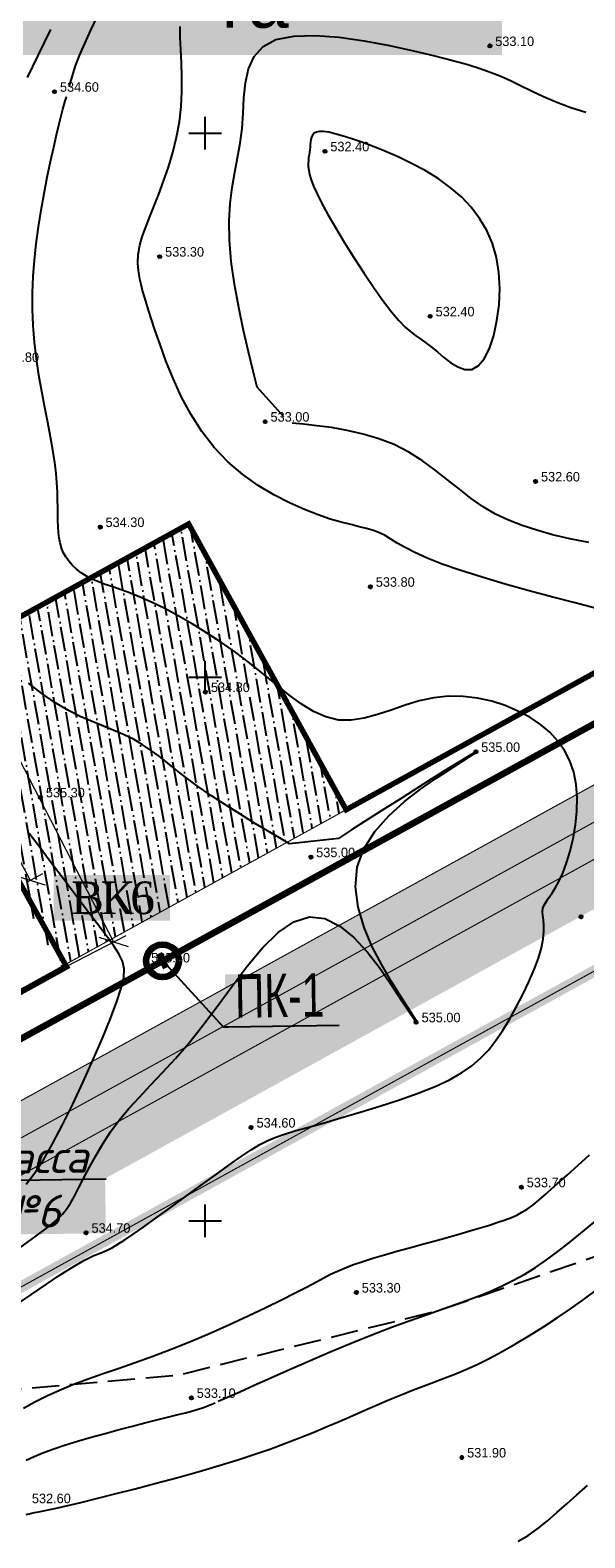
# Model space of a CAD drawing. Extents: x 0 to 361260, y 0 to 4201817.
# Tile 124 of 256: x 360584 to 360635, y 4200271 to 4200409. Entities that reach past the tile are written whole.
import ezdxf
from ezdxf import colors
from ezdxf.entities.mleader import LeaderData, LeaderLine
from ezdxf.math import Vec2, Vec3

# ---------------------------------------------------------------- set-up
doc = ezdxf.new("R2010")
doc.units = 0
doc.header["$LTSCALE"] = 0.5
doc.header["$MEASUREMENT"] = 0
doc.header["$PDMODE"] = 32
doc.header["$PDSIZE"] = 0.3
for name, pattern in [('CONTI', [0]), ('GOST2.303 6', [12, 8, -1.5, 1, -1.5]), ('STRIH_1', [3, 2, -1]), ('ДОРОГИ_ГРУНТ', [7, 5, -2])]:
    doc.linetypes.add(name, pattern=pattern)
for name, color, linetype in [('(00001)лот ранги', 7, 'Continuous'), ('(004) Точки рельефа', 7, 'Continuous'), ('(034) Формы рельефа', 32, 'Continuous'), ('GORIZDEFAULT', 32, 'CONTI'), ('OBRIV0', 32, 'CONTI'), ('PI_TTDEFAULT', 5, 'CONTI'), ('SETKR', 2, 'CONTI'), ('Водопровод 10', 7, 'Continuous'), ('Канализация 2', 7, 'Continuous'), ('Штрих Стекло', 7, 'Continuous')]:
    doc.layers.add(name, color=color, linetype=linetype)
doc.layers.add('0004. Услов. обоз. @ 1', color=250, linetype='Continuous', lineweight=30)
doc.styles.add('D-431', font='txt')
doc.styles.add('ESKD1', font='times.ttf', dxfattribs={"width": 0.6, "oblique": 15})
doc.styles.add('Times New Roman', font='times.ttf')
doc.dimstyles.new('GENPLAN', dxfattribs={"dimtxt": 1, "dimasz": 4, "dimexe": 1.3, "dimexo": 1.5, "dimgap": 1.2, "dimtad": 1, "dimzin": 0, "dimdsep": 46, "dimtxsty": 'ESKD1', "dimblk1": 'OBLIQUE', "dimblk2": 'OBLIQUE', "dimtsz": 1, "dimcen": -2, "dimadec": 0, "dimazin": 0, "dimtfac": 0.75, "dimtix": 1, "dimtmove": 0, "dimatfit": 3, "dimfxl": 1, "dimtvp": 1.2, "dimlwd": 0, "dimlwe": 0, "dimarcsym": 0})

# ---------------------------------------------------------------- blocks, each defined once
blk = doc.blocks.new('BL_333')
at = {"color": 0}
for p, q in [((0, -1.5), (0, 1.5)), ((-1.5, 0), (1.5, 0))]:
    blk.add_line(p, q, dxfattribs=at)
blk = doc.blocks.new('*D302')
at = {"color": 0, "linetype": 'CONTI', "lineweight": 0, "transparency": 16777216}
for p, q in [((8604568.51, 479960.33), (8604569.12, 479961.9)), ((8604567.36, 479960.11), (8604569.94, 479961.26)), ((8604615.94, 479942.42), (8604568.65, 479960.68)), ((8604615.8, 479942.07), (8604616.4, 479943.64)), ((8604614.64, 479941.85), (8604617.23, 479942.99))]:
    blk.add_line(p, q, dxfattribs=at)
at = {"layer": 'Defpoints', "color": 0, "linetype": 'CONTI', "transparency": 16777216}
for p in [(8604568.65, 479960.68), (8604567.97, 479958.93), (8604615.26, 479940.67)]:
    blk.add_point(p, dxfattribs=at)
at = {"color": 0, "linetype": 'CONTI', "lineweight": 30, "transparency": 16777216, "insert": (8604592.91, 479953.15), "char_height": 1, "attachment_point": 5, "rotation": 338.8846, "style": 'ESKD1', "bg_fill": 3, "box_fill_scale": 1.1, "bg_fill_color": 256, "bg_fill_true_color": 13158600, "bg_fill_transparency": 0}
blk.add_mtext('51.0', dxfattribs=at)
blk = doc.blocks.new('_Oblique')
at = {"color": 0, "linetype": 'ByBlock', "lineweight": -2}
blk.add_line((-0.5, -0.5), (0.5, 0.5), dxfattribs=at)
blk = doc.blocks.new('*D303')
at = {"color": 0, "linetype": 'Continuous', "lineweight": 0, "transparency": 16777216}
for p, q in [((8604602.88, 479943.8), (8604601.47, 479940.27)), ((8604601.96, 479941.48), (8604614.05, 479936.65)), ((8604614.98, 479938.97), (8604613.57, 479935.44))]:
    blk.add_line(p, q, dxfattribs=at)
at = {"color": 0, "linetype": 'CONTI', "lineweight": 0, "transparency": 16777216}
for p, q in [((8604600.66, 479940.92), (8604603.26, 479942.04)), ((8604612.75, 479936.09), (8604615.35, 479937.21))]:
    blk.add_line(p, q, dxfattribs=at)
at = {"layer": 'Defpoints', "color": 0, "linetype": 'CONTI', "transparency": 16777216}
for p in [(8604603.44, 479945.19, -655.54), (8604615.54, 479940.37, 316.05), (8604614.05, 479936.65)]:
    blk.add_point(p, dxfattribs=at)
at = {"color": 0, "linetype": 'CONTI', "lineweight": 30, "transparency": 16777216, "insert": (8604609.43, 479940.34), "char_height": 1, "attachment_point": 5, "rotation": 338.2373, "style": 'ESKD1'}
blk.add_mtext('13.03', dxfattribs=at)
blk = doc.blocks.new('*D304')
at = {"color": 0, "linetype": 'Continuous', "lineweight": 0, "transparency": 16777216}
blk.add_arc((8604604.1, 479946.87), 3.34, 248.5595, 339.0422, dxfattribs=at)
at = {"color": 0, "linetype": 'CONTI', "transparency": 16777216}
for points in [[(8604606.19, 479943.93), (8604606.82, 479943.69), (8604607.22, 479945.68)], [(8604604.62, 479942.72), (8604604.86, 479943.34), (8604602.88, 479943.76)]]:
    blk.add_solid(points, dxfattribs=at)
at = {"layer": 'Defpoints', "color": 0, "linetype": 'CONTI', "transparency": 16777216}
for p in [(8604604.1, 479946.87, 316.05), (8604604.1, 479946.87, 316.05), (8604604.61, 479943.57), (8604617.6, 479941.7, 316.05), (8604589.51, 479909.73, 316.05)]:
    blk.add_point(p, dxfattribs=at)
at = {"color": 0, "linetype": 'CONTI', "lineweight": 30, "transparency": 16777216, "insert": (8604604.76, 479945.38), "char_height": 1, "attachment_point": 5, "rotation": 23.8008, "style": 'ESKD1'}
blk.add_mtext('90°', dxfattribs=at)
blk = doc.blocks.new('*D305')
at = {"color": 0, "linetype": 'Continuous', "lineweight": 0, "transparency": 16777216}
for p, q in [((8604572.06, 479952.79), (8604576.69, 479964.22)), ((8604576.2, 479963.02), (8604625.41, 479943.09)), ((8604621.26, 479932.86), (8604625.9, 479944.29))]:
    blk.add_line(p, q, dxfattribs=at)
at = {"color": 0, "linetype": 'CONTI', "lineweight": 0, "transparency": 16777216}
for p, q in [((8604574.9, 479962.47), (8604577.51, 479963.57)), ((8604624.1, 479942.54), (8604626.71, 479943.64))]:
    blk.add_line(p, q, dxfattribs=at)
at = {"layer": 'Defpoints', "color": 0, "linetype": 'CONTI', "transparency": 16777216}
for p in [(8604571.5, 479951.4, -658.54), (8604625.41, 479943.09), (8604620.7, 479931.47, -658.54)]:
    blk.add_point(p, dxfattribs=at)
at = {"color": 0, "linetype": 'CONTI', "lineweight": 30, "transparency": 16777216, "insert": (8604599.58, 479955.39), "char_height": 1, "attachment_point": 5, "rotation": 337.9466, "style": 'ESKD1'}
blk.add_mtext('53.0', dxfattribs=at)
blk = doc.blocks.new('_None')
blk = doc.blocks.new('_ArchTick')
at = {"color": 0, "linetype": 'ByBlock', "const_width": 0.15}
blk.add_lwpolyline([(-0.5, -0.5), (0.5, 0.5)], dxfattribs=at)
blk = doc.blocks.new('купкупкукуу')
at = {"linetype": 'CONTI', "lineweight": 30}
dim = blk.add_aligned_dim(p1=(8604615.258, 479940.668, 0.986), p2=(8604567.972, 479958.929, 0.986), distance=-1.881, text='51.0', dimstyle='GENPLAN', override={"dimtfill": 1}, dxfattribs=at)
dim.commit()
dim.dimension.update_dxf_attribs({"geometry": '*D302', "text_midpoint": (8604592.909, 479953.148, 0.986)})
dim = blk.add_linear_dim(base=(8604625.407, 479943.087, 0.986), p1=(8604571.496, 479951.4, -657.555), p2=(8604620.7, 479931.467, -657.555), angle=337.94661, text='53.0', dimstyle='GENPLAN', dxfattribs=at)
dim.commit()
dim.dimension.update_dxf_attribs({"geometry": '*D305', "text_midpoint": (8604598.937, 479953.81, 0.986), "dimtype": 129})
at = {"color": 1, "linetype": 'CONTI', "lineweight": 30}
dim = blk.add_angular_dim_2l(base=(8604604.605, 479943.571), line1=((8604617.604, 479941.702, -657.555), (8604604.098, 479946.875, -657.555)), line2=((8604604.098, 479946.875, -657.555), (8604589.513, 479909.734, -657.555)), dimstyle='GENPLAN', dxfattribs=at)
dim.commit()
dim.dimension.update_dxf_attribs({"geometry": '*D304', "text_midpoint": (8604604.757, 479945.381, -973.609)})
dim = blk.add_linear_dim(base=(8604614.053, 479936.652, 0.986), p1=(8604603.439, 479945.195, -654.555), p2=(8604615.536, 479940.366, 317.04), angle=338.23732, dimstyle='GENPLAN', dxfattribs=at)
dim.commit()
dim.dimension.update_dxf_attribs({"geometry": '*D303', "text_midpoint": (8604608.8, 479938.749, 0.986), "dimtype": 129})

msp = doc.modelspace()

# ---------------------------------------------------------------- hatches: boundary and pattern name
at = {"layer": 'Штрих Стекло', "linetype": 'Continuous'}
h = msp.add_hatch(color=5, dxfattribs=at)
h.dxf.hatch_style = 1
h.set_gradient(color1=(173, 173, 173), color2=(166, 166, 166), one_color=1, tint=0.65)
edge = h.paths.add_edge_path()
edge.add_line((360067.205, 4200806.615), (360049.645, 4200796.938))
edge.add_arc((360052.059, 4200792.559), 5, 32.88524, 118.85775, ccw=False)
edge.add_line((360056.257, 4200795.274), (360060.259, 4200789.085))
edge.add_line((360060.259, 4200789.085), (360069.039, 4200793.924))
edge.add_line((360069.039, 4200793.924), (360065.267, 4200799.758))
edge.add_arc((360069.63, 4200802.227), 5.014, 118.92591, 209.50369, ccw=False)
edge = h.paths.add_edge_path()
edge.add_line((360236.317, 4200517.23), (360498.797, 4200265.225))
edge.add_arc((360509.185, 4200276.045), 15, 226.16627, 298.85775)
edge.add_line((360516.425, 4200262.908), (361136.886, 4200604.824))
edge.add_arc((361129.646, 4200617.961), 15, 298.85775, 396.46852)
edge.add_line((361141.709, 4200626.877), (360736.189, 4201168.806))
edge.add_arc((360740.21, 4201171.777), 5, 118.85775, 216.46852, ccw=False)
edge.add_line((360737.797, 4201176.157), (360731.547, 4201172.713))
edge.add_line((360731.547, 4201172.713), (361139.296, 4200625.094))
edge.add_arc((361129.646, 4200617.961), 12, -61.14225, 36.46852, ccw=False)
edge.add_line((361135.438, 4200607.451), (360507.891, 4200266.197))
edge.add_line((360507.891, 4200266.197), (360237.512, 4200520.465))
edge.add_line((360237.512, 4200520.465), (360062.893, 4200790.537))
edge.add_line((360062.893, 4200790.537), (360060.259, 4200789.085))
edge.add_line((360060.259, 4200789.085), (360234.992, 4200518.836))
edge.add_arc((360242.55, 4200523.723), 9, 212.88524, 226.16627)
edge = h.paths.add_edge_path(flags=16)
edge.add_line((360274.624, 4200503.308), (360634.832, 4200701.808))
edge.add_arc((360637.246, 4200697.429), 5, 28.85775, 118.85775, ccw=False)
edge.add_line((360641.625, 4200699.842), (360789.915, 4200430.746))
edge.add_arc((360785.536, 4200428.333), 5, -61.14225, 28.85775, ccw=False)
edge.add_line((360787.949, 4200423.954), (360511.598, 4200271.666))
edge.add_arc((360509.185, 4200276.045), 5, 226.82384, 298.85775, ccw=False)
edge.add_line((360505.764, 4200272.399), (360273.569, 4200495.328))
edge.add_arc((360277.037, 4200498.929), 5, 118.85775, 226.07521, ccw=False)
h.paths.add_polyline_path([(360274.624, 4200503.308), (360631.329, 4200699.877), (360780.102, 4200429.905), (360509.832, 4200280.969)], flags=0)
edge = h.paths.add_edge_path(flags=16)
edge.add_line((360648.845, 4200709.53), (360942.986, 4200871.621))
edge.add_arc((360945.4, 4200867.242), 5, 36.46852, 118.85775, ccw=False)
edge.add_line((360949.42, 4200870.214), (361133.667, 4200620.933))
edge.add_arc((361129.646, 4200617.961), 5, -61.14225, 36.46852, ccw=False)
edge.add_line((361132.059, 4200613.582), (360801.962, 4200431.676))
edge.add_arc((360799.549, 4200436.055), 5, 208.85775, 298.85775, ccw=False)
edge.add_line((360795.17, 4200433.642), (360646.88, 4200702.738))
edge.add_arc((360651.259, 4200705.151), 5, 118.85775, 208.85775, ccw=False)
h.paths.add_polyline_path([(360652.349, 4200711.46), (360938.867, 4200869.351), (361123.713, 4200619.259), (360801.122, 4200441.489)], flags=0)
edge = h.paths.add_edge_path(flags=17)
edge.add_line((361139.296, 4200625.094), (360731.547, 4201172.713))
edge.add_line((360731.547, 4201172.713), (360723.659, 4201168.366))
edge.add_arc((360726.073, 4201163.987), 5, 36.46852, 118.85775, ccw=False)
edge.add_line((360730.093, 4201166.959), (360939.826, 4200883.196))
edge.add_arc((360935.805, 4200880.224), 5, -61.14225, 36.46852, ccw=False)
edge.add_line((360938.218, 4200875.845), (360645.95, 4200714.785))
edge.add_arc((360643.536, 4200719.164), 5, 208.85775, 298.85775, ccw=False)
edge.add_line((360639.157, 4200716.751), (360490.867, 4200985.847))
edge.add_arc((360495.246, 4200988.26), 5, 118.85775, 208.85775, ccw=False)
edge.add_line((360492.833, 4200992.639), (360478.82, 4200984.917))
edge.add_arc((360481.233, 4200980.538), 5, 28.85775, 118.85775, ccw=False)
edge.add_line((360485.612, 4200982.951), (360633.903, 4200713.855))
edge.add_arc((360629.523, 4200711.442), 5, -61.14225, 28.85552, ccw=False)
edge.add_line((360631.937, 4200707.063), (360550.485, 4200662.177))
edge.add_arc((360548.072, 4200666.557), 5, 208.85775, 298.85775, ccw=False)
edge.add_line((360543.693, 4200664.143), (360395.403, 4200933.239))
edge.add_arc((360399.782, 4200935.652), 5, 118.85775, 208.85775, ccw=False)
edge.add_line((360397.369, 4200940.032), (360749.145, 4201133.884))
edge.add_arc((360751.558, 4201129.505), 5, 36.46852, 118.85775, ccw=False)
edge.add_line((360755.579, 4201132.477), (360745.985, 4201145.458))
edge.add_arc((360741.964, 4201142.486), 5, -61.14225, 36.46852, ccw=False)
edge.add_line((360744.377, 4201138.107), (360086.378, 4200775.506))
edge.add_arc((360084.042, 4200779.927), 5, 212.88524, 297.85041, ccw=False)
edge.add_line((360079.844, 4200777.212), (360088.552, 4200763.743))
edge.add_arc((360092.751, 4200766.458), 5, 118.85775, 212.88524, ccw=False)
edge.add_line((360090.338, 4200770.837), (360383.356, 4200932.309))
edge.add_arc((360385.769, 4200927.93), 5, 28.85775, 118.85775, ccw=False)
edge.add_line((360390.148, 4200930.343), (360538.438, 4200661.248))
edge.add_arc((360534.059, 4200658.834), 5, -61.14225, 28.85775, ccw=False)
edge.add_line((360536.472, 4200654.455), (360267.361, 4200506.157))
edge.add_arc((360264.948, 4200510.536), 5, 226.16627, 298.85775, ccw=False)
edge.add_line((360261.485, 4200506.929), (360243.327, 4200524.363))
edge.add_line((360243.327, 4200524.363), (360069.039, 4200793.924))
edge.add_line((360069.039, 4200793.924), (360062.893, 4200790.537))
edge.add_line((360062.893, 4200790.537), (360237.512, 4200520.465))
edge.add_line((360237.512, 4200520.465), (360507.891, 4200266.197))
edge.add_line((360507.891, 4200266.197), (361135.438, 4200607.451))
edge.add_arc((361129.646, 4200617.961), 12, 298.85775, 396.46852)

# ---------------------------------------------------------------- linework, layer by layer
at = {"layer": '(034) Формы рельефа', "linetype": 'ДОРОГИ_ГРУНТ', "flags": 128}
msp.add_lwpolyline([(360482.781, 4200258.269), (360503.36, 4200262.12), (360540.16, 4200273.49), (360571.629, 4200283.566), (360597.478, 4200285.82), (360621.43, 4200291.754), (360645.869, 4200300.203), (360663.014, 4200309.823), (360672.864, 4200318.692), (360696.547, 4200338.682), (360725.059, 4200358.436), (360749.385, 4200374.03), (360784.309, 4200395.099), (360811.615, 4200410.2), (360839.044, 4200435.53), (360866.689, 4200461.551), (360893.596, 4200482.577), (360919.739, 4200495.686), (360930.957, 4200499.104), (360950, 4200501.5), (360970.569, 4200508.087), (360980.41, 4200514.465), (360985.626, 4200527.791), (360988.679, 4200544.648), (360993.436, 4200584.307), (360994.52, 4200600.42), (360996.832, 4200613.062), (361003.742, 4200621.144), (361014.029, 4200628.488), (361032.05, 4200637.005), (361049.856, 4200645.42), (361060.221, 4200655.432), (361085.506, 4200687.483), (361100.578, 4200706.587), (361115.074, 4200727.431), (361116.743, 4200734.74), (361120.605, 4200787.819), (361123, 4200820.4), (361129.426, 4200846.644), (361137.082, 4200864.849), (361150.22, 4200896.626), (361157.514, 4200904.483), (361166.834, 4200910.639), (361175.773, 4200914.26)], dxfattribs=at)
at = {"ltscale": 0.149071, "const_width": 0.1}
msp.add_lwpolyline([(359943.476, 4200738.432), (360053.157, 4200798.874, -0.3937719), (360059.769, 4200797.209), (360238.667, 4200520.519), (360501.567, 4200268.11, 0.3282587), (360514.494, 4200266.411), (361134.955, 4200608.327, 0.4536768), (361138.492, 4200624.499), (360736.189, 4201168.806, -0.4536768), (360737.797, 4201176.157), (360868.753, 4201248.322)], format="xyb", dxfattribs=at)
for points in [[(360052.603, 4200791.717), (360231.678, 4200514.752), (360505.949, 4200251.426), (361159.312, 4200611.473), (360744.344, 4201172.914)], [(360519.985, 4200286.563), (360780.102, 4200429.905)]]:
    msp.add_lwpolyline(points, dxfattribs=at)
at = {"color": 1, "linetype": 'GOST2.303 6', "lineweight": 30, "const_width": 1.035}
msp.add_lwpolyline([(360055.869, 4200786.666), (360747.942, 4201168.046), (361159.312, 4200611.473), (360505.949, 4200251.426), (360231.678, 4200514.752)], close=True, dxfattribs=at)
at = {"color": 7, "linetype": 'STRIH_1', "ltscale": 2, "true_color": 0xffffff, "const_width": 0.1}
msp.add_lwpolyline([(360062.093, 4200799.14), (360240.997, 4200522.441), (360503.645, 4200270.274, 0.3282587), (360513.046, 4200269.038), (361133.507, 4200610.954, 0.4536768), (361136.08, 4200622.716), (360733.263, 4201167.717)], format="xyb", dxfattribs=at)
at = {"ltscale": 0.149071, "const_width": 0.1}
msp.add_lwpolyline([(360641.625, 4200699.842), (360789.915, 4200430.746, -0.4142136), (360787.949, 4200423.954), (360511.598, 4200271.666, -0.3282587), (360505.722, 4200272.438), (360273.574, 4200495.323, -0.5057308), (360274.624, 4200503.308), (360634.832, 4200701.808, -0.4142136)], format="xyb", close=True, dxfattribs=at)
at = {"color": 0, "ltscale": 0.149071, "const_width": 0.5}
msp.add_lwpolyline([(360396.781, 4200389.509), (360514.475, 4200454.367), (360587.266, 4200323.349), (360509.753, 4200280.634)], close=True, dxfattribs=at)
at = {"color": 5, "linetype": 'Continuous', "lineweight": 106}
msp.add_lwpolyline([(360459.819, 4200322.369), (360508.453, 4200275.756), (360673.542, 4200366.487)], dxfattribs=at)
at = {"lineweight": 90}
msp.add_circle((360596.089, 4200323.92), 1.5, dxfattribs=at)
at = {"layer": 'GORIZDEFAULT', "color": 32}
for points in [[(360587.5, 4200404.26, 534.5), (360588.07, 4200406.19, 534.5), (360588.46, 4200407.14, 534.5), (360588.94, 4200408.25, 534.5), (360589.48, 4200409.47, 534.5), (360590.09, 4200410.76, 534.5)], [(360583.68, 4200405.12, 535), (360584.16, 4200406.12, 535), (360584.68, 4200407.19, 535), (360585.23, 4200408.33, 535), (360585.81, 4200409.53, 535)], [(360635.87, 4200356.34, 533.5), (360634.02, 4200356.81, 533.5), (360631.97, 4200357.34, 533.5), (360629.8, 4200357.93, 533.5), (360627.6, 4200358.54, 533.5), (360625.48, 4200359.17, 533.5), (360623.52, 4200359.79, 533.5), (360621.8, 4200360.39, 533.5), (360620.4, 4200360.94, 533.5), (360619.28, 4200361.45, 533.5), (360618.39, 4200361.91, 533.5), (360617.67, 4200362.32, 533.5), (360617.08, 4200362.69, 533.5), (360616.55, 4200363, 533.5), (360616.03, 4200363.26, 533.5), (360615.47, 4200363.47, 533.5), (360614.85, 4200363.65, 533.5), (360614.16, 4200363.82, 533.5), (360613.38, 4200364.01, 533.5), (360612.5, 4200364.24, 533.5), (360611.51, 4200364.53, 533.5), (360610.38, 4200364.91, 533.5), (360609.12, 4200365.4, 533.5), (360607.76, 4200366.01, 533.5), (360606.33, 4200366.74, 533.5), (360604.89, 4200367.61, 533.5), (360603.46, 4200368.62, 533.5), (360602.09, 4200369.78, 533.5), (360600.82, 4200371.1, 533.5), (360599.69, 4200372.57, 533.5), (360598.69, 4200374.16, 533.5), (360597.81, 4200375.8, 533.5), (360597.05, 4200377.45, 533.5), (360596.4, 4200379.06, 533.5), (360595.85, 4200380.56, 533.5), (360595.38, 4200381.91, 533.5), (360595, 4200383.07, 533.5), (360594.69, 4200384.04, 533.5), (360594.44, 4200384.86, 533.5), (360594.25, 4200385.54, 533.5), (360594.11, 4200386.1, 533.5), (360594, 4200386.58, 533.5), (360593.92, 4200387, 533.5), (360593.87, 4200387.37, 533.5), (360593.83, 4200387.71, 533.5), (360593.82, 4200388.02, 533.5), (360593.81, 4200388.32, 533.5), (360593.83, 4200388.59, 533.5), (360593.85, 4200388.86, 533.5), (360593.89, 4200389.12, 533.5), (360593.93, 4200389.39, 533.5), (360594, 4200389.69, 533.5), (360594.09, 4200390.04, 533.5), (360594.22, 4200390.46, 533.5), (360594.4, 4200390.97, 533.5), (360594.63, 4200391.61, 533.5), (360594.94, 4200392.39, 533.5), (360595.31, 4200393.32, 533.5), (360595.74, 4200394.4, 533.5), (360596.18, 4200395.59, 533.5), (360596.62, 4200396.87, 533.5), (360597.03, 4200398.23, 533.5), (360597.38, 4200399.62, 533.5), (360597.64, 4200401.04, 533.5), (360597.8, 4200402.45, 533.5), (360597.87, 4200403.84, 533.5), (360597.87, 4200405.19, 533.5), (360597.82, 4200406.48, 533.5), (360597.76, 4200407.69, 533.5), (360597.71, 4200408.8, 533.5), (360597.69, 4200409.8, 533.5)], [(360607.22, 4200373.92, 533), (360604.78, 4200376.64, 533), (360604.41, 4200378.12, 533), (360603.98, 4200379.9, 533), (360603.52, 4200381.87, 533), (360603.09, 4200383.97, 533), (360602.7, 4200386.11, 533), (360602.4, 4200388.2, 533), (360602.23, 4200390.17, 533), (360602.21, 4200391.94, 533), (360602.31, 4200393.55, 533), (360602.5, 4200395.02, 533), (360602.73, 4200396.41, 533), (360602.99, 4200397.74, 533), (360603.22, 4200399.07, 533), (360603.39, 4200400.42, 533), (360603.49, 4200401.83, 533), (360603.57, 4200403.26, 533), (360603.71, 4200404.64, 533), (360604, 4200405.93, 533), (360604.51, 4200407.05, 533), (360605.32, 4200407.96, 533), (360606.51, 4200408.6, 533), (360608.14, 4200408.93, 533), (360610.11, 4200408.98, 533), (360612.31, 4200408.82, 533), (360614.63, 4200408.49, 533), (360616.95, 4200408.06, 533), (360619.15, 4200407.58, 533), (360621.12, 4200407.11, 533), (360622.77, 4200406.68, 533), (360624.14, 4200406.3, 533), (360625.29, 4200405.94, 533), (360626.29, 4200405.59, 533), (360627.19, 4200405.23, 533), (360628.07, 4200404.84, 533), (360629, 4200404.39, 533), (360630.01, 4200403.9, 533), (360631.12, 4200403.37, 533), (360632.33, 4200402.84, 533), (360633.63, 4200402.35, 533), (360635.01, 4200401.94, 533)], [(360582.61, 4200292.28, 534.5), (360584.06, 4200293.27, 534.5), (360585.41, 4200294.18, 534.5), (360586.59, 4200294.97, 534.5), (360587.56, 4200295.59, 534.5), (360588.32, 4200296.05, 534.5), (360588.92, 4200296.4, 534.5), (360589.4, 4200296.64, 534.5), (360589.78, 4200296.81, 534.5), (360590.1, 4200296.94, 534.5), (360590.4, 4200297.06, 534.5), (360590.71, 4200297.19, 534.5), (360591.06, 4200297.35, 534.5), (360591.47, 4200297.57, 534.5), (360591.98, 4200297.87, 534.5), (360592.61, 4200298.27, 534.5), (360593.39, 4200298.79, 534.5), (360594.35, 4200299.46, 534.5), (360595.49, 4200300.27, 534.5), (360596.78, 4200301.21, 534.5), (360598.15, 4200302.21, 534.5), (360599.54, 4200303.23, 534.5), (360600.91, 4200304.22, 534.5), (360602.18, 4200305.13, 534.5), (360603.31, 4200305.92, 534.5), (360604.24, 4200306.54, 534.5), (360605.04, 4200307.02, 534.5), (360605.77, 4200307.4, 534.5), (360606.5, 4200307.71, 534.5), (360607.3, 4200307.99, 534.5), (360608.25, 4200308.27, 534.5), (360609.42, 4200308.6, 534.5), (360610.84, 4200309, 534.5), (360612.47, 4200309.47, 534.5), (360614.24, 4200309.99, 534.5), (360616.07, 4200310.55, 534.5), (360617.88, 4200311.14, 534.5), (360619.59, 4200311.75, 534.5), (360621.14, 4200312.36, 534.5), (360622.46, 4200312.98, 534.5), (360623.58, 4200313.6, 534.5), (360624.52, 4200314.25, 534.5), (360625.33, 4200314.95, 534.5), (360626.05, 4200315.71, 534.5), (360626.7, 4200316.55, 534.5), (360627.33, 4200317.49, 534.5), (360627.97, 4200318.53, 534.5), (360628.6, 4200319.65, 534.5), (360629.2, 4200320.81, 534.5), (360629.75, 4200321.98, 534.5), (360630.24, 4200323.11, 534.5), (360630.64, 4200324.17, 534.5), (360630.92, 4200325.12, 534.5), (360631.08, 4200325.93, 534.5), (360631.15, 4200326.61, 534.5), (360631.14, 4200327.18, 534.5), (360631.1, 4200327.66, 534.5), (360631.05, 4200328.07, 534.5), (360631.02, 4200328.42, 534.5), (360631.05, 4200328.74, 534.5), (360631.16, 4200329.03, 534.5), (360631.34, 4200329.34, 534.5), (360631.58, 4200329.68, 534.5), (360631.87, 4200330.09, 534.5), (360632.19, 4200330.59, 534.5), (360632.53, 4200331.21, 534.5), (360632.89, 4200331.98, 534.5), (360633.23, 4200332.92, 534.5), (360633.55, 4200333.99, 534.5), (360633.83, 4200335.17, 534.5), (360634.05, 4200336.4, 534.5), (360634.18, 4200337.67, 534.5), (360634.21, 4200338.92, 534.5), (360634.12, 4200340.13, 534.5), (360633.9, 4200341.25, 534.5), (360633.54, 4200342.29, 534.5), (360633.04, 4200343.24, 534.5), (360632.43, 4200344.12, 534.5), (360631.68, 4200344.92, 534.5), (360630.82, 4200345.64, 534.5), (360629.85, 4200346.3, 534.5), (360628.76, 4200346.87, 534.5), (360627.59, 4200347.37, 534.5), (360626.35, 4200347.77, 534.5), (360625.05, 4200348.05, 534.5), (360623.72, 4200348.21, 534.5), (360622.37, 4200348.23, 534.5), (360621.02, 4200348.09, 534.5), (360619.69, 4200347.8, 534.5), (360618.39, 4200347.4, 534.5), (360617.11, 4200346.97, 534.5), (360615.85, 4200346.55, 534.5), (360614.62, 4200346.22, 534.5), (360613.42, 4200346.03, 534.5), (360612.25, 4200346.05, 534.5), (360611.1, 4200346.33, 534.5), (360609.97, 4200346.84, 534.5), (360608.84, 4200347.53, 534.5), (360607.71, 4200348.36, 534.5), (360606.55, 4200349.3, 534.5), (360605.36, 4200350.28, 534.5), (360604.11, 4200351.28, 534.5), (360602.82, 4200352.26, 534.5), (360601.49, 4200353.19, 534.5), (360600.14, 4200354.07, 534.5), (360598.81, 4200354.89, 534.5), (360597.51, 4200355.63, 534.5), (360596.28, 4200356.29, 534.5), (360595.13, 4200356.85, 534.5), (360594.08, 4200357.32, 534.5), (360593.14, 4200357.7, 534.5), (360592.29, 4200358.01, 534.5), (360591.52, 4200358.28, 534.5), (360590.82, 4200358.52, 534.5), (360590.19, 4200358.76, 534.5), (360589.62, 4200359.01, 534.5), (360589.09, 4200359.28, 534.5), (360588.61, 4200359.59, 534.5), (360588.18, 4200359.92, 534.5), (360587.79, 4200360.27, 534.5), (360587.46, 4200360.65, 534.5), (360587.18, 4200361.05, 534.5), (360586.96, 4200361.46, 534.5), (360586.78, 4200361.89, 534.5), (360586.66, 4200362.34, 534.5), (360586.57, 4200362.81, 534.5), (360586.51, 4200363.3, 534.5), (360586.48, 4200363.83, 534.5), (360586.46, 4200364.38, 534.5), (360586.46, 4200364.97, 534.5), (360586.45, 4200365.6, 534.5), (360586.44, 4200366.29, 534.5), (360586.42, 4200367.03, 534.5), (360586.37, 4200367.85, 534.5), (360586.29, 4200368.75, 534.5), (360586.17, 4200369.74, 534.5), (360586.01, 4200370.85, 534.5), (360585.79, 4200372.07, 534.5), (360585.53, 4200373.39, 534.5), (360585.25, 4200374.79, 534.5), (360584.97, 4200376.25, 534.5), (360584.71, 4200377.75, 534.5), (360584.48, 4200379.27, 534.5), (360584.3, 4200380.8, 534.5), (360584.18, 4200382.32, 534.5), (360584.12, 4200383.82, 534.5), (360584.13, 4200385.32, 534.5), (360584.19, 4200386.82, 534.5), (360584.31, 4200388.32, 534.5), (360584.47, 4200389.84, 534.5), (360584.68, 4200391.38, 534.5), (360584.93, 4200392.93, 534.5), (360585.2, 4200394.47, 534.5), (360585.49, 4200395.97, 534.5), (360585.79, 4200397.39, 534.5), (360586.08, 4200398.7, 534.5), (360586.34, 4200399.86, 534.5), (360586.58, 4200400.85, 534.5), (360586.77, 4200401.61, 534.5), (360586.93, 4200402.2, 534.5), (360587.05, 4200402.64, 534.5), (360587.14, 4200402.97, 534.5), (360587.21, 4200403.21, 534.5), (360587.26, 4200403.38, 534.5)], [(360620.79, 4200380.37, 532.5), (360621.35, 4200379.9, 532.5), (360621.96, 4200379.39, 532.5), (360622.59, 4200378.9, 532.5), (360623.24, 4200378.51, 532.5), (360623.89, 4200378.28, 532.5), (360624.52, 4200378.29, 532.5), (360625.11, 4200378.6, 532.5), (360625.66, 4200379.25, 532.5), (360626.14, 4200380.21, 532.5), (360626.53, 4200381.4, 532.5), (360626.83, 4200382.77, 532.5), (360627.02, 4200384.23, 532.5), (360627.09, 4200385.73, 532.5), (360627.01, 4200387.2, 532.5), (360626.79, 4200388.58, 532.5), (360626.41, 4200389.86, 532.5), (360625.89, 4200391.06, 532.5), (360625.24, 4200392.17, 532.5), (360624.46, 4200393.2, 532.5), (360623.56, 4200394.14, 532.5), (360622.54, 4200395.02, 532.5), (360621.42, 4200395.82, 532.5), (360620.22, 4200396.56, 532.5), (360618.98, 4200397.22, 532.5), (360617.74, 4200397.82, 532.5), (360616.52, 4200398.34, 532.5), (360615.38, 4200398.8, 532.5), (360614.33, 4200399.19, 532.5), (360613.4, 4200399.51, 532.5), (360612.6, 4200399.76, 532.5), (360611.93, 4200399.95, 532.5), (360611.36, 4200400.08, 532.5), (360610.89, 4200400.14, 532.5), (360610.51, 4200400.15, 532.5), (360610.23, 4200400.09, 532.5), (360610.02, 4200399.99, 532.5), (360609.87, 4200399.83, 532.5), (360609.78, 4200399.64, 532.5), (360609.72, 4200399.42, 532.5), (360609.69, 4200399.18, 532.5), (360609.67, 4200398.94, 532.5), (360609.65, 4200398.7, 532.5), (360609.62, 4200398.46, 532.5), (360609.59, 4200398.24, 532.5), (360609.55, 4200398, 532.5), (360609.51, 4200397.77, 532.5), (360609.49, 4200397.51, 532.5), (360609.47, 4200397.23, 532.5), (360609.48, 4200396.93, 532.5), (360609.52, 4200396.59, 532.5), (360609.6, 4200396.19, 532.5), (360609.75, 4200395.71, 532.5), (360609.97, 4200395.12, 532.5), (360610.29, 4200394.41, 532.5), (360610.72, 4200393.55, 532.5), (360611.28, 4200392.53, 532.5), (360611.98, 4200391.32, 532.5), (360612.79, 4200389.98, 532.5), (360613.67, 4200388.58, 532.5), (360614.58, 4200387.17, 532.5), (360615.49, 4200385.83, 532.5), (360616.35, 4200384.61, 532.5), (360617.13, 4200383.57, 532.5), (360617.81, 4200382.77, 532.5), (360618.38, 4200382.18, 532.5), (360618.9, 4200381.73, 532.5), (360619.37, 4200381.37, 532.5), (360619.82, 4200381.06, 532.5), (360620.29, 4200380.74, 532.5), (360620.79, 4200380.37, 532.5)], [(360635.27, 4200362.36, 533), (360633.53, 4200362.72, 533), (360631.95, 4200363.09, 533), (360630.49, 4200363.49, 533), (360629.15, 4200363.92, 533), (360627.89, 4200364.42, 533), (360626.7, 4200364.99, 533), (360625.57, 4200365.65, 533), (360624.47, 4200366.42, 533), (360623.38, 4200367.26, 533), (360622.29, 4200368.14, 533), (360621.16, 4200369.03, 533), (360619.98, 4200369.89, 533), (360618.72, 4200370.68, 533), (360617.37, 4200371.37, 533), (360615.98, 4200371.91, 533), (360614.52, 4200372.34, 533), (360613.05, 4200372.68, 533), (360611.62, 4200372.93, 533), (360610.26, 4200373.11, 533), (360609.04, 4200373.25, 533), (360607.99, 4200373.34, 533)], [(360624.89, 4200343.13, 535), (360622.35, 4200341.6, 535), (360621.12, 4200340.82, 535), (360619.68, 4200339.9, 535), (360618.1, 4200338.9, 535), (360616.49, 4200337.87, 535), (360614.91, 4200336.87, 535), (360613.47, 4200335.95, 535), (360612.25, 4200335.17, 535), (360607.77, 4200334.66, 535), (360606.84, 4200335.21, 535), (360605.73, 4200335.86, 535), (360604.49, 4200336.61, 535), (360603.19, 4200337.41, 535), (360601.87, 4200338.24, 535), (360600.58, 4200339.09, 535), (360599.4, 4200339.91, 535), (360598.34, 4200340.68, 535), (360597.41, 4200341.41, 535), (360596.56, 4200342.09, 535), (360595.76, 4200342.72, 535), (360594.99, 4200343.29, 535), (360594.22, 4200343.81, 535), (360593.42, 4200344.28, 535), (360592.55, 4200344.7, 535), (360591.62, 4200345.09, 535), (360590.64, 4200345.48, 535), (360589.6, 4200345.9, 535), (360588.51, 4200346.38, 535), (360587.37, 4200346.96, 535), (360586.19, 4200347.65, 535), (360584.97, 4200348.48, 535), (360583.75, 4200349.44, 535)], [(360619.4, 4200318.41, 535), (360617.88, 4200320.82, 535), (360617.11, 4200322.05, 535), (360616.24, 4200323.53, 535), (360615.37, 4200325.19, 535), (360614.62, 4200326.98, 535), (360614.06, 4200328.83, 535), (360613.81, 4200330.7, 535), (360613.97, 4200332.51, 535), (360614.59, 4200334.22, 535), (360615.6, 4200335.8, 535), (360616.89, 4200337.25, 535), (360618.33, 4200338.56, 535), (360619.81, 4200339.7, 535), (360621.22, 4200340.67, 535), (360622.44, 4200341.46, 535), (360624.89, 4200343.05, 535)], [(360583.55, 4200303.38, 535.5), (360584.33, 4200304.41, 535.5), (360585.13, 4200305.63, 535.5), (360585.97, 4200307.09, 535.5), (360586.89, 4200308.82, 535.5), (360587.84, 4200310.74, 535.5), (360588.79, 4200312.78, 535.5), (360589.71, 4200314.83, 535.5), (360590.56, 4200316.81, 535.5), (360591.29, 4200318.62, 535.5), (360591.88, 4200320.18, 535.5), (360592.29, 4200321.41, 535.5), (360592.51, 4200322.38, 535.5), (360592.55, 4200323.17, 535.5), (360592.41, 4200323.87, 535.5), (360592.08, 4200324.55, 535.5), (360591.58, 4200325.31, 535.5), (360590.89, 4200326.23, 535.5), (360590.03, 4200327.37, 535.5), (360589.03, 4200328.69, 535.5), (360587.96, 4200330.12, 535.5), (360586.85, 4200331.59, 535.5), (360585.75, 4200333.05, 535.5), (360584.73, 4200334.41, 535.5), (360583.82, 4200335.63, 535.5)], [(360582.95, 4200297.51, 535), (360584.09, 4200298.34, 535), (360585.03, 4200299.03, 535), (360585.77, 4200299.6, 535), (360586.36, 4200300.11, 535), (360586.84, 4200300.59, 535), (360587.24, 4200301.08, 535), (360587.61, 4200301.63, 535), (360587.99, 4200302.28, 535), (360588.4, 4200303.06, 535), (360588.86, 4200303.96, 535), (360589.37, 4200304.94, 535), (360589.95, 4200305.99, 535), (360590.59, 4200307.08, 535), (360591.31, 4200308.18, 535), (360592.11, 4200309.27, 535), (360592.99, 4200310.33, 535), (360593.95, 4200311.39, 535), (360594.99, 4200312.49, 535), (360596.09, 4200313.65, 535), (360597.26, 4200314.92, 535), (360598.49, 4200316.34, 535), (360599.77, 4200317.93, 535), (360601.1, 4200319.72, 535), (360602.47, 4200321.59, 535), (360603.87, 4200323.43, 535), (360605.28, 4200325.11, 535), (360606.72, 4200326.51, 535), (360608.15, 4200327.5, 535), (360609.58, 4200327.95, 535), (360610.99, 4200327.79, 535), (360612.37, 4200327.11, 535), (360613.67, 4200326.05, 535), (360614.89, 4200324.74, 535), (360615.99, 4200323.33, 535), (360616.95, 4200321.95, 535), (360617.74, 4200320.73, 535), (360619.4, 4200318.27, 535)], [(360631.55, 4200302.66, 533.5), (360632.38, 4200303.4, 533.5), (360633.31, 4200304.23, 533.5), (360634.31, 4200305.13, 533.5), (360635.34, 4200306.06, 533.5)], [(360583.31, 4200282.79, 533.5), (360584.35, 4200283.36, 533.5), (360585.44, 4200283.92, 533.5), (360586.6, 4200284.45, 533.5), (360587.83, 4200284.96, 533.5), (360589.15, 4200285.45, 533.5), (360590.54, 4200285.94, 533.5), (360592.01, 4200286.44, 533.5), (360593.56, 4200286.98, 533.5), (360595.19, 4200287.56, 533.5), (360596.89, 4200288.2, 533.5), (360598.66, 4200288.91, 533.5), (360600.46, 4200289.68, 533.5), (360602.24, 4200290.47, 533.5), (360603.96, 4200291.26, 533.5), (360605.57, 4200292.03, 533.5), (360607.03, 4200292.74, 533.5), (360608.29, 4200293.38, 533.5), (360609.33, 4200293.92, 533.5), (360610.18, 4200294.37, 533.5), (360610.9, 4200294.76, 533.5), (360611.54, 4200295.09, 533.5), (360612.16, 4200295.39, 533.5), (360612.81, 4200295.67, 533.5), (360613.55, 4200295.95, 533.5), (360614.42, 4200296.25, 533.5), (360615.41, 4200296.56, 533.5), (360616.48, 4200296.88, 533.5), (360617.62, 4200297.21, 533.5), (360618.79, 4200297.53, 533.5), (360619.97, 4200297.86, 533.5), (360621.14, 4200298.18, 533.5), (360622.26, 4200298.49, 533.5), (360623.33, 4200298.79, 533.5), (360624.34, 4200299.08, 533.5), (360625.28, 4200299.36, 533.5), (360626.14, 4200299.62, 533.5), (360626.91, 4200299.87, 533.5), (360627.58, 4200300.1, 533.5), (360628.16, 4200300.31, 533.5), (360628.66, 4200300.54, 533.5), (360629.13, 4200300.79, 533.5), (360629.6, 4200301.09, 533.5), (360630.12, 4200301.46, 533.5), (360630.7, 4200301.94, 533.5), (360631.4, 4200302.53, 533.5), (360631.47, 4200302.6, 533.5), (360631.54, 4200302.66, 533.5)], [(360583.31, 4200282.79, 533.5), (360584.35, 4200283.36, 533.5), (360585.44, 4200283.92, 533.5), (360586.6, 4200284.45, 533.5), (360587.83, 4200284.96, 533.5), (360589.15, 4200285.45, 533.5), (360590.54, 4200285.94, 533.5), (360592.01, 4200286.44, 533.5), (360593.56, 4200286.98, 533.5), (360595.19, 4200287.56, 533.5), (360596.89, 4200288.2, 533.5), (360598.66, 4200288.91, 533.5), (360600.46, 4200289.68, 533.5), (360602.24, 4200290.47, 533.5), (360603.96, 4200291.26, 533.5), (360605.57, 4200292.03, 533.5), (360607.03, 4200292.74, 533.5), (360608.29, 4200293.38, 533.5), (360609.33, 4200293.92, 533.5), (360610.18, 4200294.37, 533.5), (360610.9, 4200294.76, 533.5), (360611.54, 4200295.09, 533.5), (360612.16, 4200295.39, 533.5), (360612.81, 4200295.67, 533.5), (360613.55, 4200295.95, 533.5), (360614.42, 4200296.25, 533.5), (360615.41, 4200296.56, 533.5), (360616.48, 4200296.88, 533.5), (360617.62, 4200297.21, 533.5), (360618.79, 4200297.53, 533.5), (360619.97, 4200297.86, 533.5), (360621.14, 4200298.18, 533.5), (360622.26, 4200298.49, 533.5), (360623.33, 4200298.79, 533.5), (360624.34, 4200299.08, 533.5), (360625.28, 4200299.36, 533.5), (360626.14, 4200299.62, 533.5), (360626.91, 4200299.87, 533.5), (360627.58, 4200300.1, 533.5), (360628.16, 4200300.31, 533.5), (360628.66, 4200300.54, 533.5), (360629.13, 4200300.79, 533.5), (360629.6, 4200301.09, 533.5), (360630.12, 4200301.46, 533.5), (360630.7, 4200301.94, 533.5), (360631.4, 4200302.53, 533.5), (360631.47, 4200302.6, 533.5), (360631.54, 4200302.66, 533.5)], [(360601.21, 4200283.42, 533), (360602.07, 4200283.8, 533), (360603.18, 4200284.3, 533), (360604.5, 4200284.89, 533), (360606.04, 4200285.58, 533), (360607.75, 4200286.35, 533), (360609.59, 4200287.15, 533), (360611.5, 4200287.97, 533), (360613.43, 4200288.77, 533), (360615.32, 4200289.53, 533), (360617.14, 4200290.22, 533), (360618.86, 4200290.85, 533), (360620.5, 4200291.43, 533), (360622.05, 4200291.97, 533), (360623.5, 4200292.49, 533), (360624.85, 4200292.99, 533), (360626.11, 4200293.49, 533), (360627.26, 4200294, 533), (360628.34, 4200294.54, 533), (360629.38, 4200295.11, 533), (360630.38, 4200295.73, 533), (360631.39, 4200296.42, 533), (360632.43, 4200297.18, 533), (360633.53, 4200298.04, 533), (360634.69, 4200298.99, 533), (360635.91, 4200300.02, 533)], [(360583.56, 4200273.02, 532.5), (360583.94, 4200273.1, 532.5), (360584.3, 4200273.18, 532.5), (360584.69, 4200273.25, 532.5), (360585.15, 4200273.35, 532.5), (360585.72, 4200273.47, 532.5), (360586.45, 4200273.63, 532.5), (360587.38, 4200273.84, 532.5), (360588.56, 4200274.12, 532.5), (360590.02, 4200274.48, 532.5), (360591.71, 4200274.9, 532.5), (360593.56, 4200275.37, 532.5), (360595.51, 4200275.89, 532.5), (360597.49, 4200276.42, 532.5), (360599.45, 4200276.97, 532.5), (360601.3, 4200277.51, 532.5), (360603.01, 4200278.04, 532.5), (360604.58, 4200278.55, 532.5), (360606.04, 4200279.06, 532.5), (360607.39, 4200279.56, 532.5), (360608.68, 4200280.06, 532.5), (360609.92, 4200280.56, 532.5), (360611.12, 4200281.06, 532.5), (360612.32, 4200281.57, 532.5), (360613.51, 4200282.09, 532.5), (360614.68, 4200282.59, 532.5), (360615.82, 4200283.09, 532.5), (360616.94, 4200283.57, 532.5), (360618.02, 4200284.02, 532.5), (360619.06, 4200284.44, 532.5), (360620.06, 4200284.82, 532.5), (360621.03, 4200285.18, 532.5), (360621.99, 4200285.54, 532.5), (360622.96, 4200285.92, 532.5), (360623.96, 4200286.33, 532.5), (360625.01, 4200286.8, 532.5), (360626.12, 4200287.35, 532.5), (360627.3, 4200287.98, 532.5), (360628.55, 4200288.69, 532.5), (360629.83, 4200289.46, 532.5), (360631.11, 4200290.27, 532.5), (360632.38, 4200291.1, 532.5), (360633.6, 4200291.93, 532.5), (360634.75, 4200292.75, 532.5), (360635.82, 4200293.55, 532.5)], [(360583.55, 4200278.01, 533), (360584.28, 4200278.34, 533), (360585.08, 4200278.67, 533), (360585.99, 4200279.01, 533), (360587.06, 4200279.37, 533), (360588.25, 4200279.74, 533), (360589.52, 4200280.11, 533), (360590.81, 4200280.47, 533), (360592.1, 4200280.82, 533), (360593.33, 4200281.14, 533), (360594.45, 4200281.43, 533), (360595.44, 4200281.68, 533), (360596.29, 4200281.9, 533), (360597.02, 4200282.08, 533), (360597.65, 4200282.24, 533), (360598.18, 4200282.37, 533), (360598.65, 4200282.49, 533), (360599.05, 4200282.6, 533), (360599.44, 4200282.72, 533), (360599.85, 4200282.86, 533), (360600.32, 4200283.04, 533), (360600.92, 4200283.29, 533)], [(360628.79, 4200270.55, 531.5), (360629.71, 4200271.08, 531.5), (360630.6, 4200271.71, 531.5), (360631.47, 4200272.42, 531.5), (360632.35, 4200273.19, 531.5), (360633.24, 4200274, 531.5), (360634.17, 4200274.83, 531.5), (360635.14, 4200275.67, 531.5)]]:
    msp.add_polyline3d(points, dxfattribs=at)
at = {"layer": 'PI_TTDEFAULT', "color": 5}
for p in [(360626.18, 4200408.02, 533.1), (360586.15, 4200403.82, 534.6), (360611.01, 4200398.33, 532.4), (360595.83, 4200388.65, 533.3), (360620.69, 4200383.16, 532.4), (360605.52, 4200373.48, 533), (360630.38, 4200367.99, 532.6), (360590.35, 4200363.79, 534.3), (360615.2, 4200358.3, 533.8), (360600.03, 4200348.62, 534.8), (360624.89, 4200343.13, 535), (360584.86, 4200338.94, 535.3), (360609.72, 4200333.45, 535), (360634.57, 4200327.96, 534.4), (360594.54, 4200323.76, 535.4), (360619.4, 4200318.27, 535), (360604.23, 4200308.59, 534.6), (360629.08, 4200303.1, 533.7), (360589.05, 4200298.91, 534.7), (360613.91, 4200293.42, 533.3), (360598.74, 4200283.73, 533.1), (360623.6, 4200278.25, 531.9)]:
    msp.add_point(p, dxfattribs=at)

# ---------------------------------------------------------------- block references
at = {"layer": 'SETKR', "color": 92}
for p in [(360600, 4200400), (360600, 4200350), (360600, 4200300)]:
    msp.add_blockref('BL_333', p, dxfattribs=at)

# ---------------------------------------------------------------- texts
at = {"layer": '(00001)лот ранги', "color": 31, "linetype": 'Continuous', "lineweight": 30, "ltscale": 3, "true_color": 0xffc2ad, "insert": (360585.75, 4200431.366), "char_height": 5, "attachment_point": 1, "bg_fill": 1, "box_fill_scale": 1.5, "bg_fill_color": 7, "bg_fill_true_color": 16777215, "bg_fill_transparency": 0}
msp.add_mtext_dynamic_manual_height_columns('\\pi-0.90236;{\\C256;ХVIII-ЛОТ\\P\\pi13.84371;1.55   \\P\\pi15.7643;га}', width=39.0286, gutter_width=10, heights=[27.611], dxfattribs=at)
at = {"layer": '(004) Точки рельефа', "style": 'D-431'}
for s, p in [('533.10', (360626.67, 4200408.01)), ('534.60', (360586.65, 4200403.81)), ('532.40', (360611.51, 4200398.33)), ('533.30', (360596.32, 4200388.65)), ('532.40', (360621.19, 4200383.16)), ('534.80', (360581.15, 4200378.97)), ('533.00', (360606.01, 4200373.48)), ('532.60', (360630.88, 4200367.98)), ('534.30', (360590.84, 4200363.79)), ('533.80', (360615.69, 4200358.3)), ('534.80', (360600.53, 4200348.62)), ('535.00', (360625.38, 4200343.12)), ('535.30', (360585.36, 4200338.94)), ('535.00', (360610.21, 4200333.44)), ('535.40', (360595.03, 4200323.76)), ('535.00', (360619.9, 4200318.26)), ('534.60', (360604.73, 4200308.58)), ('533.70', (360629.57, 4200303.09)), ('534.70', (360589.55, 4200298.91)), ('533.30', (360614.4, 4200293.41)), ('533.10', (360599.23, 4200283.73)), ('531.90', (360624.09, 4200278.25)), ('532.60', (360584.07, 4200274.05))]:
    msp.add_text(s, height=0.875, dxfattribs=at).set_placement(p)
at = {"layer": 'Канализация 2', "color": 0, "lineweight": 0, "insert": (360591.416, 4200329.684), "char_height": 3, "width": 9.50152, "attachment_point": 5, "style": 'Times New Roman', "bg_fill": 1, "box_fill_scale": 1.2, "bg_fill_color": 254, "bg_fill_transparency": 0}
msp.add_mtext('{\\T0.9;\\C1;ВК6}', dxfattribs=at)

# ---------------------------------------------------------------- next in the draw order: block references
at = {"rotation": 319.4855031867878}
msp.add_blockref('купкупкукуу', (-6492793.211, 9425365.441, -314.416), dxfattribs=at)

# ---------------------------------------------------------------- next in the draw order: hatches: boundary and pattern name
h = msp.add_hatch()
h.set_pattern_fill('ANSI36', color=40, scale=7.111992, angle=55)
h.set_pattern_definition([(100, (0, 0), (-1.14564593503, 1.37773985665), [2.22249745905, -0.4444994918, 0, -0.4444994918])])
h.paths.add_polyline_path([(360586.689, 4200323.322), (360612.964, 4200337.801), (360598.485, 4200364.076), (360572.21, 4200349.597)])

# ---------------------------------------------------------------- next in the draw order: linework, layer by layer
at = {"color": 0, "ltscale": 0.149071, "const_width": 0.5}
msp.add_lwpolyline([(360514.475, 4200454.367), (360610.537, 4200507.303), (360682.751, 4200376.259), (360612.964, 4200337.801), (360598.485, 4200364.076), (360572.21, 4200349.597)], close=True, dxfattribs=at)

# ---------------------------------------------------------------- next in the draw order: leaders
at = {"layer": 'Водопровод 10', "color": 1, "lineweight": 0}
ml = msp.add_multileader_mtext('Standard', dxfattribs=at)
ml.set_content('{\\fISOCPEUR|b0|i1|c204|p34;Трасса №6}', color=1)
ml.set_leader_properties()
ml.set_arrow_properties(name='ARCHTICK')
ml.build(insert=Vec2(0, 0))
ml.multileader.update_dxf_attribs({"text_left_attachment_type": 6, "text_right_attachment_type": 6, "dogleg_length": 0.36, "arrow_head_size": 0.84})
ctx = ml.context
ctx.base_point, ctx.char_height, ctx.arrow_head_size, ctx.landing_gap_size, ctx.plane_origin, ctx.plane_x_axis, ctx.plane_y_axis = Vec3(360577.451, 4200303.667), 3, 0.84, 0, Vec3(360754.571, 4200196.424), Vec3(0.9998797, 0.0155126), Vec3(-0.0155126, 0.9998797)
ctx.left_attachment, ctx.right_attachment, ctx.text_align_type = 6, 6, 1
notes = []
notes.append((ctx, [(1, (1, 1, 0), (360575.981, 4200303.644), (0.9998797, 0.0155126), 1.47, [(0, [(360570.649, 4200309.938)], 0, [])])]))
ctx.mtext.insert, ctx.mtext.text_direction, ctx.mtext.rotation, ctx.mtext.width, ctx.mtext.alignment, ctx.mtext.flow_direction = Vec3(360583.493, 4200307.361), Vec3(0.9998797, 0.0155126), 0.0155132, 13.305, 2, 5
ctx.mtext.has_bg_fill, ctx.mtext.bg_color, ctx.mtext.bg_scale_factor, ctx.mtext.bg_transparency, ctx.mtext.use_window_bg_color = 1, -1023409921, 1.2, 0, 0
for ctx, leaders in notes:
    for number, flags, end, landing, length, lines in leaders:
        leader = LeaderData()
        leader.index, (leader.has_last_leader_line, leader.has_dogleg_vector, leader.attachment_direction) = number, flags
        leader.last_leader_point, leader.dogleg_vector, leader.dogleg_length = Vec3(end), Vec3(landing), length
        for number, points, colour, breaks in lines:
            line = LeaderLine()
            line.index, line.vertices, line.color, line.breaks = number, Vec3.list(points), colors.encode_raw_color(colour), breaks
            leader.lines.append(line)
        ctx.leaders.append(leader)

# ---------------------------------------------------------------- next in the draw order: leaders
at = {"layer": '0004. Услов. обоз. @ 1'}
ml = msp.add_multileader_mtext('Standard', dxfattribs=at)
ml.set_content('{\\W0.7;\\C1;ПК-1}', color=256)
ml.set_leader_properties(color=6)
ml.set_arrow_properties(name='NONE')
ml.build(insert=Vec2(0, 0))
ml.multileader.update_dxf_attribs({"text_left_attachment_type": 6, "text_right_attachment_type": 6, "dogleg_length": 0.01})
ctx = ml.context
ctx.base_point, ctx.landing_gap_size, ctx.plane_origin, ctx.plane_x_axis, ctx.plane_y_axis = Vec3(360602.122, 4200317.857), 0.1, Vec3(360590.097, 4200327.5), Vec3(0.9998877, 0.0149857), Vec3(-0.0149857, 0.9998877)
ctx.left_attachment, ctx.right_attachment, ctx.text_align_type = 6, 6, 1
notes = []
notes.append((ctx, [(0, (1, 1, 0), (360601.666, 4200317.85), (0.9998877, 0.0149857), 0.456, [(0, [(360596.126, 4200323.883)], 0, [])])]))
ctx.mtext.insert, ctx.mtext.text_direction, ctx.mtext.rotation, ctx.mtext.width, ctx.mtext.alignment, ctx.mtext.flow_direction = Vec3(360606.816, 4200322.728), Vec3(0.9998877, 0.0149857), 0.0149862, 9.99113, 2, 5
ctx.mtext.has_bg_fill, ctx.mtext.bg_color, ctx.mtext.bg_scale_factor, ctx.mtext.bg_transparency, ctx.mtext.use_window_bg_color = 1, -1023409921, 1, 0, 0
for ctx, leaders in notes:
    for number, flags, end, landing, length, lines in leaders:
        leader = LeaderData()
        leader.index, (leader.has_last_leader_line, leader.has_dogleg_vector, leader.attachment_direction) = number, flags
        leader.last_leader_point, leader.dogleg_vector, leader.dogleg_length = Vec3(end), Vec3(landing), length
        for number, points, colour, breaks in lines:
            line = LeaderLine()
            line.index, line.vertices, line.color, line.breaks = number, Vec3.list(points), colors.encode_raw_color(colour), breaks
            leader.lines.append(line)
        ctx.leaders.append(leader)

# ---------------------------------------------------------------- next in the draw order: linework, layer by layer
at = {"layer": 'OBRIV0', "color": 1, "linetype": 'Continuous', "lineweight": 90}
msp.add_lwpolyline([(360596.419, 4200323.262), (360595.76, 4200324.578)], dxfattribs=at)

doc.saveas('drawing.dxf')
